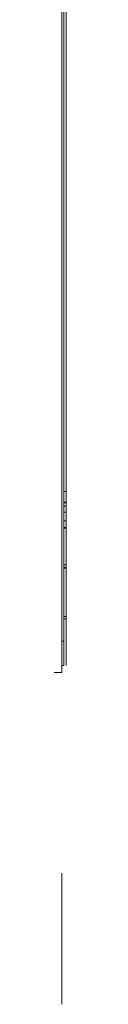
# Model space of a CAD drawing. Header units: inches. Extents: x 13 to 371, y 11 to 179.
# Tile 4 of 19: x 250.713 to 250.888, y 41.972 to 82.098. Entities that reach past the tile are written whole.
import ezdxf

# ---------------------------------------------------------------- set-up
doc = ezdxf.new("R2010")
doc.units = ezdxf.units.IN
doc.header["$MEASUREMENT"] = 0
doc.layers.add('Dimension', color=2, linetype='Continuous', lineweight=0)

msp = doc.modelspace()

# ---------------------------------------------------------------- linework, layer by layer
at = {"layer": 'Dimension', "color": 0}
for p, q in [((250.713, 155.297), (250.713, 55.497)), ((250.788, 129.935), (250.788, 55.775)), ((250.888, 62.875), (250.888, 83.399)), ((250.888, 62.875), (250.788, 62.875)), ((250.888, 62.875), (250.888, 62.412)), ((250.888, 62.44), (250.788, 62.44)), ((250.888, 62.412), (250.788, 62.412)), ((250.888, 62.274), (250.788, 62.274)), ((250.888, 62.362), (250.888, 62.412)), ((250.888, 62.362), (250.888, 61.4)), ((250.888, 62.033), (250.788, 62.033)), ((250.888, 61.681), (250.788, 61.681)), ((250.888, 61.4), (250.788, 61.4)), ((250.888, 61.397), (250.888, 61.4)), ((250.888, 61.397), (250.888, 61.375)), ((250.788, 61.375), (250.888, 61.375)), ((250.888, 61.375), (250.888, 59.876)), ((250.888, 59.876), (250.788, 59.876)), ((250.888, 59.876), (250.888, 59.776)), ((250.888, 59.775), (250.788, 59.775)), ((250.888, 59.75), (250.788, 59.75)), ((250.888, 59.776), (250.888, 59.75)), ((250.888, 59.75), (250.888, 57.676)), ((250.888, 57.775), (250.788, 57.775)), ((250.888, 57.676), (250.788, 57.676)), ((250.888, 57.676), (250.888, 55.775)), ((250.788, 56.775), (250.713, 56.775)), ((250.713, 55.497), (241.713, 55.497)), ((250.788, 55.775), (250.713, 55.775)), ((250.713, 47.322), (250.713, 41.972))]:
    msp.add_line(p, q, dxfattribs=at)

doc.saveas('drawing.dxf')
